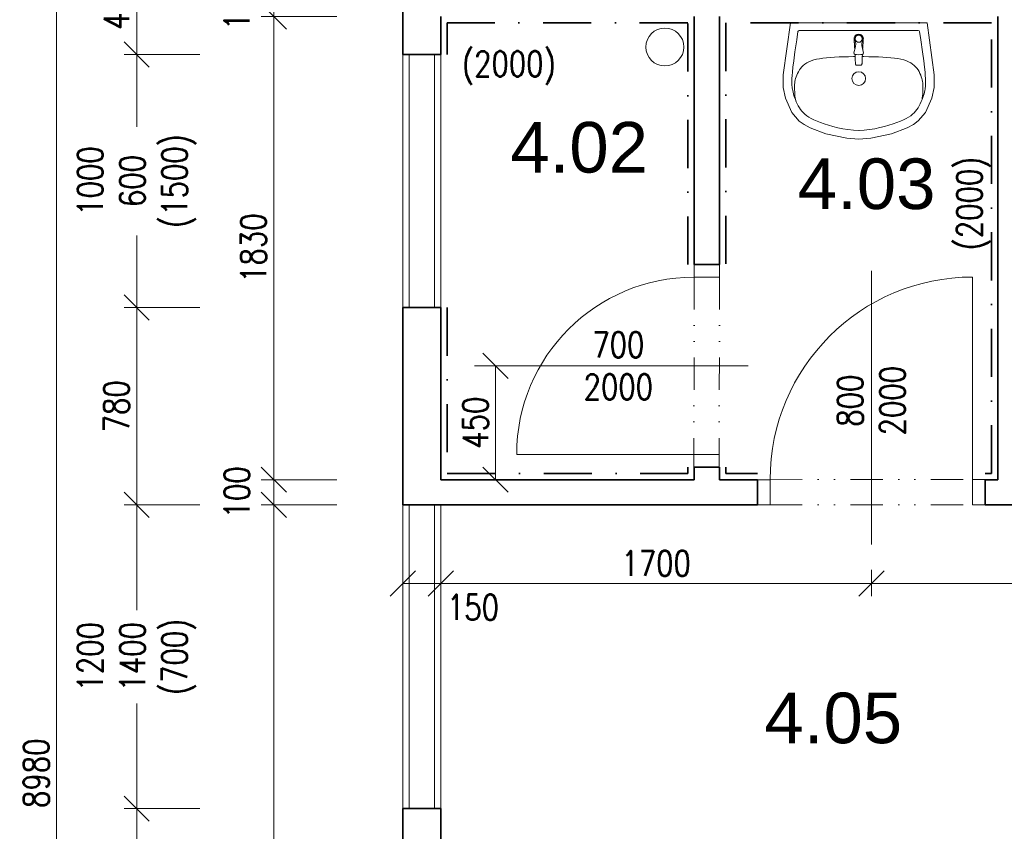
# Model space of a CAD drawing. Header units: millimetres. Extents: x -485339 to 286898, y -1189934 to 1602269.
# Tile 34 of 230: x -76119 to -72230, y -1143176 to -1139969. Entities that reach past the tile are written whole.
import ezdxf

# ---------------------------------------------------------------- set-up
doc = ezdxf.new("R2010")
doc.units = ezdxf.units.MM
doc.header["$LTSCALE"] = 10
doc.linetypes.add('DASHDOT', pattern=[25.4, 12.7, -6.35, 0, -6.35])
doc.linetypes.add('DĚLICÍ2', pattern=[15.875, 6.35, -3.175, 0, -3.175, 0, -3.175])
doc.layers.get('Defpoints').update_dxf_attribs({"lineweight": 0})
for name, color, linetype, lineweight in [('N_dveře', 10, 'Continuous', 18), ('N_ker.dlažba', 10, 'DASHDOT', 35), ('N_popis', 10, 'Continuous', 18), ('N_popis_otvory', 10, 'Continuous', 18), ('St__otvory_dveře', 40, 'Continuous', 18), ('St_kóty', 132, 'Continuous', 18), ('St_otvory_okna', 40, 'Continuous', 18), ('St_plocha_místnosti', 250, 'Continuous', 18), ('St_zařizovací předměty', 252, 'Continuous', 18), ('St_čáry_obrys', 5, 'Continuous', 35), ('St_čáry_plné', 250, 'Continuous', 18), ('ZTI_ST_kanalda', 234, 'Continuous', 18)]:
    doc.layers.add(name, color=color, linetype=linetype, lineweight=lineweight)
doc.styles.add('Andy', font='arial.ttf')
doc.styles.get("Standard").update_dxf_attribs({"font": 'simplex.shx', "width": 0.8})
doc.dimstyles.new('stavebníM50 vnitřní', dxfattribs={"dimtxt": 100, "dimasz": 100, "dimexe": 50, "dimexo": 100, "dimgap": 30, "dimtad": 1, "dimdec": 0, "dimtxsty": 'Standard', "dimblk": 'OBLIQUE', "dimcen": 2.5, "dimclrd": 256, "dimclre": 256, "dimclrt": 256, "dimadec": 0, "dimazin": 0, "dimtfac": 1, "dimtdec": 0, "dimtmove": 2, "dimatfit": 2, "dimldrblk": 'OBLIQUE', "dimfxl": 250, "dimfxlon": 1, "dimlwd": -1, "dimlwe": -1, "dimarcsym": 0})

# ---------------------------------------------------------------- blocks, each defined once
blk = doc.blocks.new('G$CC1796412')
at = {"layer": 'St__otvory_dveře', "color": 0, "ltscale": 2}
blk.add_lwpolyline([(850, 0.8), (850, 800.8)], dxfattribs=at)
at = {"layer": 'St__otvory_dveře', "ltscale": 2}
for points in [[(50, 0), (0, 0), (0, -100), (50, -100)], [(900, 0.8), (850, 0.8), (850, -99.2), (900, -99.2)]]:
    blk.add_lwpolyline(points, close=True, dxfattribs=at)
at = {"layer": 'St__otvory_dveře', "linetype": 'DĚLICÍ2', "ltscale": 2}
for points in [[(50, 0), (850, 0.8)], [(50, -100), (850, -99.2)]]:
    blk.add_lwpolyline(points, dxfattribs=at)
at = {"layer": 'St__otvory_dveře', "color": 0, "ltscale": 2}
blk.add_arc((850, 0.8), 800, 90, 180, dxfattribs=at)
blk = doc.blocks.new('G$CB4A84410')
at = {"layer": 'St__otvory_dveře', "ltscale": 2}
for points in [[(100, -50), (100, 0), (0, 0), (0, -50)], [(100.8, -800), (100.8, -750), (0.8, -750), (0.8, -800)]]:
    blk.add_lwpolyline(points, close=True, dxfattribs=at)
at = {"layer": 'St__otvory_dveře', "linetype": 'DĚLICÍ2', "ltscale": 2}
for points in [[(0, -50), (0.8, -750)], [(100, -50), (100.8, -750)]]:
    blk.add_lwpolyline(points, dxfattribs=at)
at = {"layer": 'St__otvory_dveře', "color": 0, "ltscale": 2}
blk.add_lwpolyline([(100.8, -750), (800.8, -750)], dxfattribs=at)
blk.add_arc((100.8, -750), 700, 0, 90, dxfattribs=at)
blk = doc.blocks.new('19252405')
at = {"color": 0}
for p, q in [((-297.4, 289), (-354.4, 263.7)), ((-256, 297.9), (-297.4, 289)), ((-205.9, 297.8), (-256, 297.9)), ((-0.1, 270), (-205.9, 297.8)), ((-387.8, 235.1), (-402, 215.6)), ((-354.4, 263.7), (-387.8, 235.1)), ((-335.7, 234), (-342.8, 229.3)), ((-328.1, 238.5), (-335.7, 234)), ((-319.9, 242.7), (-328.1, 238.5)), ((-311.4, 246.6), (-319.9, 242.7)), ((-303, 250), (-311.4, 246.6)), ((-294.7, 253.1), (-303, 250)), ((-296.5, 251), (-303, 250)), ((-289.1, 251.8), (-296.5, 251)), ((-287, 255.6), (-294.7, 253.1)), ((-281, 252.4), (-289.1, 251.8)), ((-279.9, 257.7), (-287, 255.6)), ((-272.6, 252.9), (-281, 252.4)), ((-273.6, 259.4), (-279.9, 257.7)), ((-267.9, 260.7), (-273.6, 259.4)), ((-264.3, 253.2), (-272.6, 252.9)), ((-262.5, 261.7), (-267.9, 260.7)), ((-256.6, 253.4), (-264.3, 253.2)), ((-257.4, 262.5), (-262.5, 261.7)), ((-252.3, 263.1), (-257.4, 262.5)), ((-249.5, 253.4), (-256.6, 253.4)), ((-247.3, 263.5), (-252.3, 263.1)), ((-243.2, 253.2), (-249.5, 253.4)), ((-242, 263.9), (-247.3, 263.5)), ((-237.2, 252.7), (-243.2, 253.2)), ((-236, 264), (-242, 263.9)), ((-231.5, 252), (-237.2, 252.7)), ((-228.7, 263.9), (-236, 264)), ((-225.7, 250.8), (-231.5, 252)), ((-219.5, 263.5), (-228.7, 263.9)), ((-219.7, 249.3), (-225.7, 250.8)), ((-213.4, 247.2), (-219.7, 249.3)), ((-208.3, 262.9), (-219.5, 263.5)), ((-206.7, 244.7), (-213.4, 247.2)), ((-194.3, 261.8), (-208.3, 262.9)), ((-199.8, 241.7), (-206.7, 244.7)), ((-192.9, 238.2), (-199.8, 241.7)), ((-175.7, 260), (-194.3, 261.8)), ((-186.2, 234.2), (-192.9, 238.2)), ((-179.7, 229.6), (-186.2, 234.2)), ((-149.9, 256.8), (-175.7, 260)), ((-114.5, 252), (-149.9, 256.8)), ((-67.2, 245), (-114.5, 252)), ((-34.3, 239.9), (-67.2, 245)), ((-30.1, 235), (-29.9, -235)), ((-0.1, 270), (0.1, -270)), ((-402, 215.6), (-415, 191.7)), ((-372.4, 197), (-377.9, 187.5)), ((-366.9, 205.2), (-372.4, 197)), ((-361.2, 212.3), (-366.9, 205.2)), ((-355.4, 218.6), (-361.2, 212.3)), ((-349.3, 224.2), (-355.4, 218.6)), ((-342.8, 229.3), (-349.3, 224.2)), ((-173.6, 224.5), (-179.7, 229.6)), ((-168, 218.8), (-173.6, 224.5)), ((-162.7, 212.4), (-168, 218.8)), ((-158, 205.2), (-162.7, 212.4)), ((-153.7, 197.1), (-158, 205.2)), ((-149.9, 188), (-153.7, 197.1)), ((-415, 191.7), (-438, 129.3)), ((-388.8, 164.5), (-394.1, 150.9)), ((-383.4, 176.7), (-388.8, 164.5)), ((-377.9, 187.5), (-383.4, 176.7)), ((-146.7, 177.9), (-149.9, 188)), ((-143.9, 166.8), (-146.7, 177.9)), ((-141.5, 154.5), (-143.9, 166.8)), ((-438, 129.3), (-456.2, 47.3)), ((-404.5, 119.4), (-409.5, 101.6)), ((-399.3, 135.8), (-404.5, 119.4)), ((-394.1, 150.9), (-399.3, 135.8)), ((-139.5, 141.3), (-141.5, 154.5)), ((-137.9, 127), (-139.5, 141.3)), ((-136.6, 111.6), (-137.9, 127)), ((-414.2, 82.9), (-418.2, 63.2)), ((-409.5, 101.6), (-414.2, 82.9)), ((-135.5, 95.2), (-136.6, 111.6)), ((-134.7, 77.8), (-135.5, 95.2)), ((-456.2, 47.3), (-460, -0.1)), ((-421.5, 42.6), (-423.8, 21.2)), ((-418.2, 63.2), (-421.5, 42.6)), ((-134.1, 59.5), (-134.7, 77.8)), ((-133.8, 40.3), (-134.1, 59.5)), ((-133.5, 20.5), (-133.8, 40.3)), ((-423.8, 21.2), (-425.1, -1.9)), ((-423.8, -21.5), (-425.1, 1.7)), ((-167.6, 4.8), (-167.7, 2.2)), ((-167.7, 2.2), (-167.7, 0)), ((-167.5, 6.7), (-167.6, 4.8)), ((-167.4, 8), (-167.5, 6.7)), ((-167.2, 9), (-167.4, 8)), ((-167, 9.6), (-167.2, 9)), ((-166.7, 10.2), (-167, 9.6)), ((-166.5, 10.7), (-166.7, 10.2)), ((-166.2, 11.1), (-166.5, 10.7)), ((-165.8, 11.4), (-166.2, 11.1)), ((-165.5, 11.7), (-165.8, 11.4)), ((-165.1, 11.9), (-165.5, 11.7)), ((-164.7, 12.1), (-165.1, 11.9)), ((-164.2, 12.3), (-164.7, 12.1)), ((-163.7, 12.5), (-164.2, 12.3)), ((-163.2, 12.6), (-163.7, 12.5)), ((-162.5, 12.7), (-163.2, 12.6)), ((-161.8, 12.9), (-162.5, 12.7)), ((-160.9, 13), (-161.8, 12.9)), ((-159.9, 13), (-160.9, 13)), ((-158.7, 13.1), (-159.9, 13)), ((-157.3, 13.2), (-158.7, 13.1)), ((-155.5, 13.3), (-157.3, 13.2)), ((-153.4, 13.3), (-155.5, 13.3)), ((-150.9, 13.4), (-153.4, 13.3)), ((-148.1, 13.5), (-150.9, 13.4)), ((-145, 13.6), (-148.1, 13.5)), ((-141.7, 13.6), (-145, 13.6)), ((-138.2, 13.8), (-141.7, 13.6)), ((-134.6, 13.9), (-138.2, 13.8)), ((-131.1, 14), (-134.6, 13.9)), ((-133.5, 13.9), (-133.5, 20.5)), ((-127.5, 14.2), (-131.1, 14)), ((-124.2, 14.4), (-127.5, 14.2)), ((-125.2, 8.9), (-125.9, 0)), ((-124.7, 12.6), (-125.2, 8.9)), ((-123.5, 16.6), (-124.7, 12.6)), ((-122.5, 18), (-123.5, 16.6)), ((-120.2, 19), (-122.5, 18)), ((-113.5, 18.2), (-120.2, 19)), ((-100.4, 14.6), (-113.5, 18.2)), ((-101.7, 15.8), (-104.1, 15.6)), ((-99.2, 15.9), (-101.7, 15.8)), ((-90.4, 12.4), (-100.4, 14.6)), ((-96.8, 16.1), (-99.2, 15.9)), ((-94.8, 16.2), (-96.8, 16.1)), ((-92.9, 16.4), (-94.8, 16.2)), ((-91.1, 16.5), (-92.9, 16.4)), ((-89.5, 16.6), (-91.1, 16.5)), ((-85, 11.7), (-90.4, 12.4)), ((-88, 16.7), (-89.5, 16.6)), ((-86.5, 16.8), (-88, 16.7)), ((-85, 16.9), (-86.5, 16.8)), ((-83.5, 17), (-85, 16.9)), ((-80.9, 12), (-85, 11.7)), ((-82, 17.1), (-83.5, 17)), ((-80.6, 17.2), (-82, 17.1)), ((-76.4, 13), (-80.9, 12)), ((-79.2, 17.3), (-80.6, 17.2)), ((-78, 17.4), (-79.2, 17.3)), ((-76.8, 17.5), (-78, 17.4)), ((-75.7, 17.5), (-76.8, 17.5)), ((-70.6, 14.3), (-76.4, 13)), ((-74.6, 17.6), (-75.7, 17.5)), ((-73.6, 17.7), (-74.6, 17.6)), ((-72.5, 17.8), (-73.6, 17.7)), ((-71.4, 17.8), (-72.5, 17.8)), ((-70.3, 17.9), (-71.4, 17.8)), ((-63.6, 15), (-70.6, 14.3)), ((-69, 17.9), (-70.3, 17.9)), ((-67.6, 18), (-69, 17.9)), ((-65.9, 18.1), (-67.6, 18)), ((-64, 18.1), (-65.9, 18.1)), ((-61.7, 18.2), (-64, 18.1)), ((-55.3, 16.9), (-55.3, 16.9)), ((-49.8, 12.9), (-49.8, 12.9)), ((-46.2, 7), (-46.2, 7)), ((-456.2, -47.5), (-460, -0.1)), ((-421.5, -42.8), (-423.8, -21.5)), ((-167.7, -2.3), (-167.7, 0)), ((-167.6, -4.9), (-167.7, -2.3)), ((-167.5, -6.8), (-167.6, -4.9)), ((-167.4, -8.1), (-167.5, -6.8)), ((-167.2, -9), (-167.4, -8.1)), ((-167, -9.7), (-167.2, -9)), ((-166.7, -10.3), (-167, -9.7)), ((-166.4, -10.8), (-166.7, -10.3)), ((-166.1, -11.2), (-166.4, -10.8)), ((-165.8, -11.5), (-166.1, -11.2)), ((-165.5, -11.8), (-165.8, -11.5)), ((-165.1, -12), (-165.5, -11.8)), ((-164.7, -12.2), (-165.1, -12)), ((-164.2, -12.4), (-164.7, -12.2)), ((-163.7, -12.6), (-164.2, -12.4)), ((-163.2, -12.7), (-163.7, -12.6)), ((-162.5, -12.8), (-163.2, -12.7)), ((-161.8, -12.9), (-162.5, -12.8)), ((-160.9, -13), (-161.8, -12.9)), ((-159.9, -13.1), (-160.9, -13)), ((-158.7, -13.2), (-159.9, -13.1)), ((-157.3, -13.3), (-158.7, -13.2)), ((-155.5, -13.3), (-157.3, -13.3)), ((-153.4, -13.4), (-155.5, -13.3)), ((-150.9, -13.5), (-153.4, -13.4)), ((-148.1, -13.5), (-150.9, -13.5)), ((-145, -13.6), (-148.1, -13.5)), ((-141.6, -13.7), (-145, -13.6)), ((-138.2, -13.8), (-141.6, -13.7)), ((-134.6, -13.9), (-138.2, -13.8)), ((-131, -14.1), (-134.6, -13.9)), ((-133.5, -20.5), (-133.7, -40.4)), ((-133.5, -14), (-133.5, -20.5)), ((-127.5, -14.3), (-131, -14.1)), ((-124.2, -14.4), (-127.5, -14.3)), ((-125.2, -8.9), (-125.9, 0)), ((-124.7, -12.6), (-125.2, -8.9)), ((-123.4, -16.6), (-124.7, -12.6)), ((-122.5, -18.1), (-123.4, -16.6)), ((-120.2, -19.1), (-122.5, -18.1)), ((-113.5, -18.2), (-120.2, -19.1)), ((-100.4, -14.7), (-113.5, -18.2)), ((-101.7, -15.8), (-104.1, -15.6)), ((-99.2, -16), (-101.7, -15.8)), ((-90.4, -12.4), (-100.4, -14.7)), ((-96.8, -16.1), (-99.2, -16)), ((-94.7, -16.3), (-96.8, -16.1)), ((-92.9, -16.4), (-94.7, -16.3)), ((-91.1, -16.5), (-92.9, -16.4)), ((-89.5, -16.6), (-91.1, -16.5)), ((-85, -11.7), (-90.4, -12.4)), ((-88, -16.7), (-89.5, -16.6)), ((-86.5, -16.8), (-88, -16.7)), ((-85, -16.9), (-86.5, -16.8)), ((-80.8, -12.1), (-85, -11.7)), ((-83.5, -17), (-85, -16.9)), ((-82, -17.1), (-83.5, -17)), ((-80.6, -17.2), (-82, -17.1)), ((-76.4, -13), (-80.8, -12.1)), ((-79.2, -17.3), (-80.6, -17.2)), ((-78, -17.4), (-79.2, -17.3)), ((-76.8, -17.5), (-78, -17.4)), ((-75.7, -17.6), (-76.8, -17.5)), ((-70.6, -14.3), (-76.4, -13)), ((-74.6, -17.7), (-75.7, -17.6)), ((-73.5, -17.7), (-74.6, -17.7)), ((-72.5, -17.8), (-73.5, -17.7)), ((-71.4, -17.9), (-72.5, -17.8)), ((-70.3, -17.9), (-71.4, -17.9)), ((-63.6, -15), (-70.6, -14.3)), ((-69, -18), (-70.3, -17.9)), ((-67.6, -18), (-69, -18)), ((-65.9, -18.1), (-67.6, -18)), ((-63.9, -18.2), (-65.9, -18.1)), ((-61.6, -18.2), (-63.9, -18.2)), ((-55.3, -16.9), (-55.3, -16.9)), ((-49.8, -12.9), (-49.8, -12.9)), ((-46.2, -7.1), (-46.2, -7.1)), ((-44.9, 0), (-44.9, 0)), ((-438, -129.6), (-456.2, -47.5)), ((-418.2, -63.4), (-421.5, -42.8)), ((-414.1, -83.1), (-418.2, -63.4)), ((-134.1, -59.5), (-134.7, -77.8)), ((-133.7, -40.4), (-134.1, -59.5)), ((-409.5, -101.8), (-414.1, -83.1)), ((-404.4, -119.5), (-409.5, -101.8)), ((-136.5, -111.6), (-137.8, -127)), ((-135.5, -95.2), (-136.5, -111.6)), ((-134.7, -77.8), (-135.5, -95.2)), ((-414.9, -191.9), (-438, -129.6)), ((-399.3, -136), (-404.4, -119.5)), ((-394, -151.1), (-399.3, -136)), ((-388.7, -164.7), (-394, -151.1)), ((-141.4, -154.6), (-143.8, -166.8)), ((-139.4, -141.4), (-141.4, -154.6)), ((-137.8, -127), (-139.4, -141.4)), ((-401.9, -215.8), (-414.9, -191.9)), ((-383.3, -176.9), (-388.7, -164.7)), ((-377.8, -187.7), (-383.3, -176.9)), ((-372.3, -197.1), (-377.8, -187.7)), ((-149.9, -188.1), (-153.6, -197.1)), ((-146.6, -178), (-149.9, -188.1)), ((-143.8, -166.8), (-146.6, -178)), ((-387.7, -235.3), (-401.9, -215.8)), ((-366.8, -205.3), (-372.3, -197.1)), ((-361.1, -212.5), (-366.8, -205.3)), ((-355.3, -218.8), (-361.1, -212.5)), ((-349.1, -224.4), (-355.3, -218.8)), ((-342.6, -229.5), (-349.1, -224.4)), ((-335.6, -234.2), (-342.6, -229.5)), ((-179.6, -229.7), (-186.1, -234.3)), ((-173.5, -224.6), (-179.6, -229.7)), ((-167.9, -218.9), (-173.5, -224.6)), ((-162.6, -212.5), (-167.9, -218.9)), ((-157.9, -205.2), (-162.6, -212.5)), ((-153.6, -197.1), (-157.9, -205.2)), ((-354.3, -263.9), (-387.7, -235.3)), ((-297.3, -289.2), (-354.3, -263.9)), ((-328, -238.7), (-335.6, -234.2)), ((-319.8, -242.9), (-328, -238.7)), ((-311.3, -246.7), (-319.8, -242.9)), ((-302.9, -250.2), (-311.3, -246.7)), ((-296.4, -251.1), (-302.9, -250.2)), ((-294.6, -253.2), (-302.9, -250.2)), ((-289, -251.9), (-296.4, -251.1)), ((-286.8, -255.8), (-294.6, -253.2)), ((-280.8, -252.6), (-289, -251.9)), ((-279.8, -257.9), (-286.8, -255.8)), ((-272.5, -253), (-280.8, -252.6)), ((-273.5, -259.5), (-279.8, -257.9)), ((-267.7, -260.8), (-273.5, -259.5)), ((-264.2, -253.4), (-272.5, -253)), ((-262.4, -261.8), (-267.7, -260.8)), ((-256.4, -253.5), (-264.2, -253.4)), ((-257.3, -262.6), (-262.4, -261.8)), ((-252.2, -263.2), (-257.3, -262.6)), ((-249.4, -253.5), (-256.4, -253.5)), ((-247.1, -263.7), (-252.2, -263.2)), ((-243, -253.3), (-249.4, -253.5)), ((-241.9, -264), (-247.1, -263.7)), ((-237.1, -252.9), (-243, -253.3)), ((-235.9, -264.1), (-241.9, -264)), ((-231.4, -252.1), (-237.1, -252.9)), ((-228.5, -264), (-235.9, -264.1)), ((-225.6, -250.9), (-231.4, -252.1)), ((-219.4, -263.7), (-228.5, -264)), ((-219.6, -249.4), (-225.6, -250.9)), ((-213.2, -247.3), (-219.6, -249.4)), ((-208.1, -263), (-219.4, -263.7)), ((-206.6, -244.8), (-213.2, -247.3)), ((-194.2, -261.9), (-208.1, -263)), ((-199.7, -241.8), (-206.6, -244.8)), ((0.1, -270), (-205.7, -297.9)), ((-192.8, -238.3), (-199.7, -241.8)), ((-175.6, -260), (-194.2, -261.9)), ((-186.1, -234.3), (-192.8, -238.3)), ((-149.8, -256.9), (-175.6, -260)), ((-114.4, -252.1), (-149.8, -256.9)), ((-67, -245.1), (-114.4, -252.1)), ((-34.2, -239.9), (-67, -245.1)), ((-255.9, -298), (-297.3, -289.2)), ((-205.7, -297.9), (-255.9, -298))]:
    blk.add_line(p, q, dxfattribs=at)
for centre, major_axis, start_param, end_param in [((-35.1, 235), (3.54, 3.54), 5.498034, 6.914051), ((-220, -0.1), (19.1, 19.1), 0.785398, 7.068583), ((-62.9, 0), (-9.75, 9.75), -0.785398, 5.497787), ((-62.9, 0), (10.6, 10.6), 3.881371, 7.115283), ((-61.7, 2.9), (-10.9, 10.9), -1.209553, -0.785152), ((-62.3, 1.5), (11.9, 11.9), 6.239989, 6.644428), ((-63.3, 0.6), (-12.9, 12.9), 4.290124, 4.669192), ((-64.8, 0), (-14, 14), 3.927237, 4.290124), ((-61.7, -2.9), (-10.9, 10.9), 2.356441, 2.780842), ((-62.3, -1.5), (11.9, 11.9), 4.351639, 4.756078), ((-63.3, -0.6), (-12.9, 12.9), 3.185282, 3.564351), ((-64.8, 0), (-14, 14), 3.564351, 3.927237), ((-34.9, -235), (-3.54, 3.54), 2.51122, 3.927237)]:
    blk.add_ellipse(centre, major_axis=major_axis, ratio=1, start_param=start_param, end_param=end_param, dxfattribs=at)
blk = doc.blocks.new('_OBLIQUE')
at = {"color": 0, "linetype": 'ByBlock'}
blk.add_line((-0.5, -0.5), (0.5, 0.5), dxfattribs=at)
blk = doc.blocks.new('*D6565')
at = {"layer": 'Defpoints', "color": 0}
for p in [(-74604.9, -1139706.1), (-75656.6, -1140106.2), (-74604.9, -1140106.2)]:
    blk.add_point(p, dxfattribs=at)
at = {"layer": 'St_kóty'}
for p, q in [((-75406.6, -1139706.1), (-75706.6, -1139706.1)), ((-75656.6, -1139706.1), (-75656.6, -1140106.2)), ((-75406.6, -1140106.2), (-75706.6, -1140106.2))]:
    blk.add_line(p, q, dxfattribs=at)
at = {"layer": 'St_kóty', "linetype": 'ByBlock', "xscale": 100, "yscale": 100, "zscale": 100}
for p, rotation in [((-75656.6, -1139706.1), 90), ((-75656.6, -1140106.2), 270)]:
    blk.add_blockref('_OBLIQUE', p, dxfattribs=dict(at, rotation=rotation))
at = {"layer": 'St_kóty', "insert": (-75736.6, -1139906.1), "char_height": 100, "attachment_point": 5, "rotation": 90}
blk.add_mtext('400', dxfattribs=at)
blk = doc.blocks.new('*D6566')
at = {"layer": 'Defpoints', "color": 0}
for p in [(-74604.9, -1140106.2), (-75656.6, -1141106.2), (-74604.9, -1141106.2)]:
    blk.add_point(p, dxfattribs=at)
at = {"layer": 'St_kóty'}
for p, q in [((-75406.6, -1140106.2), (-75706.6, -1140106.2)), ((-75656.6, -1140106.2), (-75656.6, -1140391.4)), ((-75656.6, -1141106.2), (-75656.6, -1140820.9)), ((-75406.6, -1141106.2), (-75706.6, -1141106.2))]:
    blk.add_line(p, q, dxfattribs=at)
at = {"layer": 'St_kóty', "linetype": 'ByBlock', "xscale": 100, "yscale": 100, "zscale": 100}
for p, rotation in [((-75656.6, -1140106.2), 90), ((-75656.6, -1141106.2), 270)]:
    blk.add_blockref('_OBLIQUE', p, dxfattribs=dict(at, rotation=rotation))
at = {"layer": 'St_kóty', "insert": (-75656.6, -1140606.2), "char_height": 100, "attachment_point": 5, "rotation": 90}
blk.add_mtext('1000\\P600\\P(1500)', dxfattribs=at)
blk = doc.blocks.new('*D6567')
at = {"layer": 'Defpoints', "color": 0}
for p in [(-74604.9, -1141106.2), (-75656.6, -1141886.2), (-74579.9, -1141886.2)]:
    blk.add_point(p, dxfattribs=at)
at = {"layer": 'St_kóty'}
for p, q in [((-75406.6, -1141106.2), (-75706.6, -1141106.2)), ((-75656.6, -1141106.2), (-75656.6, -1141886.2)), ((-75406.6, -1141886.2), (-75706.6, -1141886.2))]:
    blk.add_line(p, q, dxfattribs=at)
at = {"layer": 'St_kóty', "linetype": 'ByBlock', "xscale": 100, "yscale": 100, "zscale": 100}
for p, rotation in [((-75656.6, -1141106.2), 90), ((-75656.6, -1141886.2), 270)]:
    blk.add_blockref('_OBLIQUE', p, dxfattribs=dict(at, rotation=rotation))
at = {"layer": 'St_kóty', "insert": (-75736.6, -1141496.2), "char_height": 100, "attachment_point": 5, "rotation": 90}
blk.add_mtext('780', dxfattribs=at)
blk = doc.blocks.new('*D6568')
at = {"layer": 'Defpoints', "color": 0}
for p in [(-74579.9, -1141886.2), (-75656.6, -1143086.2), (-74604.9, -1143086.2)]:
    blk.add_point(p, dxfattribs=at)
at = {"layer": 'St_kóty'}
for p, q in [((-75406.6, -1141886.2), (-75706.6, -1141886.2)), ((-75656.6, -1141886.2), (-75656.6, -1142301.9)), ((-75656.6, -1143086.2), (-75656.6, -1142670.4)), ((-75406.6, -1143086.2), (-75706.6, -1143086.2))]:
    blk.add_line(p, q, dxfattribs=at)
at = {"layer": 'St_kóty', "linetype": 'ByBlock', "xscale": 100, "yscale": 100, "zscale": 100}
for p, rotation in [((-75656.6, -1141886.2), 90), ((-75656.6, -1143086.2), 270)]:
    blk.add_blockref('_OBLIQUE', p, dxfattribs=dict(at, rotation=rotation))
at = {"layer": 'St_kóty', "insert": (-75656.6, -1142486.2), "char_height": 100, "attachment_point": 5, "rotation": 90}
blk.add_mtext('1200\\P1400\\P(700)', dxfattribs=at)
blk = doc.blocks.new('*D6569')
at = {"layer": 'Defpoints', "color": 0}
for p in [(-74604.9, -1143086.2), (-75656.6, -1146436.6), (-74604.9, -1146436.6)]:
    blk.add_point(p, dxfattribs=at)
at = {"layer": 'St_kóty'}
for p, q in [((-75406.6, -1143086.2), (-75706.6, -1143086.2)), ((-75656.6, -1143086.2), (-75656.6, -1146436.6)), ((-75406.6, -1146436.6), (-75706.6, -1146436.6))]:
    blk.add_line(p, q, dxfattribs=at)
at = {"layer": 'St_kóty', "linetype": 'ByBlock', "xscale": 100, "yscale": 100, "zscale": 100}
for p, rotation in [((-75656.6, -1143086.2), 90), ((-75656.6, -1146436.6), 270)]:
    blk.add_blockref('_OBLIQUE', p, dxfattribs=dict(at, rotation=rotation))
at = {"layer": 'St_kóty', "insert": (-75736.6, -1144761.4), "char_height": 100, "attachment_point": 5, "rotation": 90}
blk.add_mtext('3350', dxfattribs=at)
blk = doc.blocks.new('*D6574')
at = {"layer": 'Defpoints', "color": 0}
for p in [(-74454.9, -1139856.2), (-75115.5, -1139956.2), (-74454.9, -1139956.2)]:
    blk.add_point(p, dxfattribs=at)
at = {"layer": 'St_kóty'}
for p, q in [((-74865.5, -1139856.2), (-75165.5, -1139856.2)), ((-75115.5, -1139856.2), (-75115.5, -1139956.2)), ((-74865.5, -1139956.2), (-75165.5, -1139956.2))]:
    blk.add_line(p, q, dxfattribs=at)
at = {"layer": 'St_kóty', "linetype": 'ByBlock', "xscale": 100, "yscale": 100, "zscale": 100}
for p, rotation in [((-75115.5, -1139856.2), 90), ((-75115.5, -1139956.2), 270)]:
    blk.add_blockref('_OBLIQUE', p, dxfattribs=dict(at, rotation=rotation))
at = {"layer": 'St_kóty', "insert": (-75260.5, -1139906.2), "char_height": 100, "attachment_point": 5, "rotation": 90}
blk.add_mtext('100', dxfattribs=at)
blk = doc.blocks.new('*D6575')
at = {"layer": 'Defpoints', "color": 0}
for p in [(-74454.9, -1139956.2), (-75115.5, -1141786.2), (-74454.9, -1141786.2)]:
    blk.add_point(p, dxfattribs=at)
at = {"layer": 'St_kóty'}
for p, q in [((-74865.5, -1139956.2), (-75165.5, -1139956.2)), ((-75115.5, -1139956.2), (-75115.5, -1141786.2)), ((-74865.5, -1141786.2), (-75165.5, -1141786.2))]:
    blk.add_line(p, q, dxfattribs=at)
at = {"layer": 'St_kóty', "linetype": 'ByBlock', "xscale": 100, "yscale": 100, "zscale": 100}
for p, rotation in [((-75115.5, -1139956.2), 90), ((-75115.5, -1141786.2), 270)]:
    blk.add_blockref('_OBLIQUE', p, dxfattribs=dict(at, rotation=rotation))
at = {"layer": 'St_kóty', "insert": (-75195.5, -1140871.2), "char_height": 100, "attachment_point": 5, "rotation": 90}
blk.add_mtext('1830', dxfattribs=at)
blk = doc.blocks.new('*D6576')
at = {"layer": 'Defpoints', "color": 0}
for p in [(-74454.9, -1141786.2), (-75115.5, -1141886.2), (-74604.9, -1141886.2)]:
    blk.add_point(p, dxfattribs=at)
at = {"layer": 'St_kóty'}
for p, q in [((-74865.5, -1141786.2), (-75165.5, -1141786.2)), ((-75115.5, -1141786.2), (-75115.5, -1141886.2)), ((-74865.5, -1141886.2), (-75165.5, -1141886.2))]:
    blk.add_line(p, q, dxfattribs=at)
at = {"layer": 'St_kóty', "linetype": 'ByBlock', "xscale": 100, "yscale": 100, "zscale": 100}
for p, rotation in [((-75115.5, -1141786.2), 90), ((-75115.5, -1141886.2), 270)]:
    blk.add_blockref('_OBLIQUE', p, dxfattribs=dict(at, rotation=rotation))
at = {"layer": 'St_kóty', "insert": (-75260.5, -1141836.2), "char_height": 100, "attachment_point": 5, "rotation": 90}
blk.add_mtext('100', dxfattribs=at)
blk = doc.blocks.new('*D6577')
at = {"layer": 'Defpoints', "color": 0}
for p in [(-74604.9, -1141886.2), (-75115.5, -1147286.2), (-74454.9, -1147286.2)]:
    blk.add_point(p, dxfattribs=at)
at = {"layer": 'St_kóty'}
for p, q in [((-74865.5, -1141886.2), (-75165.5, -1141886.2)), ((-75115.5, -1141886.2), (-75115.5, -1147286.2)), ((-74865.5, -1147286.2), (-75165.5, -1147286.2))]:
    blk.add_line(p, q, dxfattribs=at)
at = {"layer": 'St_kóty', "linetype": 'ByBlock', "xscale": 100, "yscale": 100, "zscale": 100}
for p, rotation in [((-75115.5, -1141886.2), 90), ((-75115.5, -1147286.2), 270)]:
    blk.add_blockref('_OBLIQUE', p, dxfattribs=dict(at, rotation=rotation))
at = {"layer": 'St_kóty', "insert": (-75195.5, -1144586.2), "char_height": 100, "attachment_point": 5, "rotation": 90}
blk.add_mtext('5400', dxfattribs=at)
blk = doc.blocks.new('*D6579')
at = {"layer": 'Defpoints', "color": 0}
for p in [(-74604.9, -1138456.2), (-75973, -1147436.2), (-74604.9, -1147436.2)]:
    blk.add_point(p, dxfattribs=at)
at = {"layer": 'St_kóty'}
for p, q in [((-75723, -1138456.2), (-76023, -1138456.2)), ((-75973, -1138456.2), (-75973, -1147436.2)), ((-75723, -1147436.2), (-76023, -1147436.2))]:
    blk.add_line(p, q, dxfattribs=at)
at = {"layer": 'St_kóty', "linetype": 'ByBlock', "xscale": 100, "yscale": 100, "zscale": 100}
for p, rotation in [((-75973, -1138456.2), 90), ((-75973, -1147436.2), 270)]:
    blk.add_blockref('_OBLIQUE', p, dxfattribs=dict(at, rotation=rotation))
at = {"layer": 'St_kóty', "insert": (-76053, -1142946.2), "char_height": 100, "attachment_point": 5, "rotation": 90}
blk.add_mtext('8980', dxfattribs=at)
blk = doc.blocks.new('*D6583')
at = {"layer": 'Defpoints', "color": 0}
for p in [(-74322.8, -1141336.2), (-74322.8, -1141786.2), (-74239, -1141786.2)]:
    blk.add_point(p, dxfattribs=at)
at = {"layer": 'St_kóty'}
for p, q in [((-74239, -1141336.2), (-74189, -1141336.2)), ((-74239, -1141336.2), (-74239, -1141786.2)), ((-74239, -1141786.2), (-74189, -1141786.2))]:
    blk.add_line(p, q, dxfattribs=at)
at = {"layer": 'St_kóty', "linetype": 'ByBlock', "xscale": 100, "yscale": 100, "zscale": 100}
for p, rotation in [((-74239, -1141336.2), 90), ((-74239, -1141786.2), 270)]:
    blk.add_blockref('_OBLIQUE', p, dxfattribs=dict(at, rotation=rotation))
at = {"layer": 'St_kóty', "insert": (-74319, -1141561.2), "char_height": 100, "attachment_point": 5, "rotation": 90}
blk.add_mtext('450', dxfattribs=at)
blk = doc.blocks.new('*D6585')
at = {"layer": 'Defpoints', "color": 0}
for p in [(-74604.9, -1141886.2), (-74454.9, -1141886.2), (-74454.9, -1142196.8)]:
    blk.add_point(p, dxfattribs=at)
at = {"layer": 'St_kóty'}
for p, q in [((-74604.9, -1141986.2), (-74604.9, -1142246.8)), ((-74454.9, -1141986.2), (-74454.9, -1142246.8)), ((-74604.9, -1142196.8), (-74454.9, -1142196.8))]:
    blk.add_line(p, q, dxfattribs=at)
at = {"layer": 'St_kóty', "linetype": 'ByBlock', "xscale": 100, "yscale": 100, "zscale": 100, "rotation": 180}
blk.add_blockref('_OBLIQUE', (-74604.9, -1142196.8), dxfattribs=at)
at = {"layer": 'St_kóty', "linetype": 'ByBlock', "xscale": 100, "yscale": 100, "zscale": 100}
blk.add_blockref('_OBLIQUE', (-74454.9, -1142196.8), dxfattribs=at)
at = {"layer": 'St_kóty', "insert": (-74328.3, -1142290.6), "char_height": 100, "attachment_point": 5}
blk.add_mtext('150', dxfattribs=at)
blk = doc.blocks.new('*D6586')
at = {"layer": 'Defpoints', "color": 0}
for p in [(-74454.9, -1141886.2), (-72754.9, -1142042.6), (-72754.9, -1142196.8)]:
    blk.add_point(p, dxfattribs=at)
at = {"layer": 'St_kóty'}
for p, q in [((-74454.9, -1141986.2), (-74454.9, -1142246.8)), ((-72754.9, -1142142.6), (-72754.9, -1142246.8)), ((-74454.9, -1142196.8), (-72754.9, -1142196.8))]:
    blk.add_line(p, q, dxfattribs=at)
at = {"layer": 'St_kóty', "linetype": 'ByBlock', "xscale": 100, "yscale": 100, "zscale": 100, "rotation": 180}
blk.add_blockref('_OBLIQUE', (-74454.9, -1142196.8), dxfattribs=at)
at = {"layer": 'St_kóty', "linetype": 'ByBlock', "xscale": 100, "yscale": 100, "zscale": 100}
blk.add_blockref('_OBLIQUE', (-72754.9, -1142196.8), dxfattribs=at)
at = {"layer": 'St_kóty', "insert": (-73604.9, -1142116.8), "char_height": 100, "attachment_point": 5}
blk.add_mtext('1700', dxfattribs=at)
blk = doc.blocks.new('*D6587')
at = {"layer": 'Defpoints', "color": 0}
for p in [(-72754.9, -1142042.6), (-71004.9, -1142042.6), (-71004.9, -1142196.8)]:
    blk.add_point(p, dxfattribs=at)
at = {"layer": 'St_kóty'}
for p, q in [((-72754.9, -1142142.6), (-72754.9, -1142246.8)), ((-71004.9, -1142142.6), (-71004.9, -1142246.8)), ((-72754.9, -1142196.8), (-71004.9, -1142196.8))]:
    blk.add_line(p, q, dxfattribs=at)
at = {"layer": 'St_kóty', "linetype": 'ByBlock', "xscale": 100, "yscale": 100, "zscale": 100, "rotation": 180}
blk.add_blockref('_OBLIQUE', (-72754.9, -1142196.8), dxfattribs=at)
at = {"layer": 'St_kóty', "linetype": 'ByBlock', "xscale": 100, "yscale": 100, "zscale": 100}
blk.add_blockref('_OBLIQUE', (-71004.9, -1142196.8), dxfattribs=at)
at = {"layer": 'St_kóty', "insert": (-71784.3, -1142105.8), "char_height": 100, "attachment_point": 5}
blk.add_mtext('1750', dxfattribs=at)

msp = doc.modelspace()

# ---------------------------------------------------------------- linework, layer by layer
at = {"layer": 'N_ker.dlažba', "ltscale": 1.5}
for points in [[(-73479.9, -1140936.2), (-73479.9, -1139981.2), (-74429.9, -1139981.2), (-74429.9, -1140106.2)], [(-72304.9, -1141761.2), (-72279.9, -1141761.2), (-72279.9, -1139981.2), (-73329.9, -1139981.2), (-73329.9, -1140936.2)], [(-74429.9, -1141106.2), (-74429.9, -1141761.2), (-73479.9, -1141761.2), (-73479.9, -1141736.2)], [(-73329.9, -1141736.2), (-73329.9, -1141761.2), (-73204.9, -1141761.2)]]:
    msp.add_lwpolyline(points, dxfattribs=at)
at = {"layer": 'N_popis_otvory'}
for points in [[(-72754.9, -1142042.6), (-72754.9, -1140961.3)], [(-74322.8, -1141336.2), (-73241.5, -1141336.2)]]:
    msp.add_lwpolyline(points, dxfattribs=at)
at = {"layer": 'St_otvory_okna', "ltscale": 2}
for points in [[(-74579.9, -1141106.2), (-74579.9, -1140106.2)], [(-74479.9, -1141106.2), (-74479.9, -1140106.2)], [(-74579.9, -1143086.2), (-74579.9, -1141886.2)], [(-74479.9, -1143086.2), (-74479.9, -1141886.2)]]:
    msp.add_lwpolyline(points, dxfattribs=at)
at = {"layer": 'St_čáry_obrys', "ltscale": 2}
for points in [[(-74604.9, -1139706.1), (-74604.9, -1140106.2)], [(-74454.9, -1139956.2), (-74454.9, -1140106.2)], [(-73454.9, -1139956.2), (-73454.9, -1140936.2)], [(-73354.9, -1139956.2), (-73354.9, -1140936.2)], [(-72254.9, -1139956.2), (-72254.9, -1141786.2)], [(-74454.9, -1140106.2), (-74604.9, -1140106.2)], [(-73454.9, -1140936.2), (-73354.9, -1140936.2)], [(-74604.9, -1141106.2), (-74604.9, -1141886.2)], [(-74454.9, -1141106.2), (-74604.9, -1141106.2)], [(-74454.9, -1141106.2), (-74454.9, -1141786.2)], [(-73454.9, -1141736.2), (-73454.9, -1141786.2)], [(-73454.9, -1141736.2), (-73354.9, -1141736.2)], [(-73354.9, -1141736.2), (-73354.9, -1141786.2)], [(-73454.9, -1141786.2), (-74454.9, -1141786.2)], [(-73204.9, -1141786.2), (-73354.9, -1141786.2)], [(-73204.9, -1141786.2), (-73204.9, -1141886.2)], [(-72304.9, -1141786.2), (-72304.9, -1141886.2)], [(-72254.9, -1141786.2), (-72304.9, -1141786.2)], [(-73204.9, -1141886.2), (-74604.9, -1141886.2)], [(-71454.9, -1141886.2), (-72304.9, -1141886.2)], [(-74604.9, -1143086.2), (-74604.9, -1146436.6)], [(-74454.9, -1143086.2), (-74604.9, -1143086.2)], [(-74454.9, -1146436.6), (-74454.9, -1143086.2)]]:
    msp.add_lwpolyline(points, dxfattribs=at)
at = {"layer": 'St_čáry_plné', "ltscale": 2}
for points in [[(-74604.9, -1141106.2), (-74604.9, -1140106.2)], [(-74454.9, -1140106.2), (-74454.9, -1141106.2)], [(-74604.9, -1143086.2), (-74604.9, -1141886.2)], [(-74454.9, -1141886.2), (-74454.9, -1143086.2)]]:
    msp.add_lwpolyline(points, dxfattribs=at)
at = {"layer": 'ZTI_ST_kanalda', "ltscale": 2}
msp.add_circle((-73570.5, -1140076.6), 75, dxfattribs=at)

# ---------------------------------------------------------------- block references
at = {"layer": 'N_dveře', "ltscale": 2, "xscale": -1}
msp.add_blockref('G$CB4A84410', (-73354.9, -1140936.2), dxfattribs=at)
at = {"layer": 'N_dveře', "ltscale": 2}
msp.add_blockref('G$CC1796412', (-73204.9, -1141786.2), dxfattribs=at)
at = {"layer": 'St_zařizovací předměty', "rotation": 89.99999999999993}
msp.add_blockref('19252405', (-72804.9, -1139981.2), dxfattribs=at)

# ---------------------------------------------------------------- texts
at = {"layer": 'N_popis', "width": 0.8}
msp.add_text('(2000)', height=100, dxfattribs=at).set_placement((-74371.9, -1140193))
msp.add_text('(2000)', height=100, rotation=90, dxfattribs=at).set_placement((-72317.7, -1140879.9))
at = {"layer": 'N_popis_otvory', "insert": (-73754.4, -1141336.2), "char_height": 100, "width": 1342.526, "attachment_point": 5}
msp.add_mtext('700\\P2000', dxfattribs=at)
at = {"layer": 'N_popis_otvory', "insert": (-72754.9, -1141474.2), "char_height": 100, "width": 1342.526, "attachment_point": 5, "rotation": 90}
msp.add_mtext('800\\P2000', dxfattribs=at)
at = {"layer": 'St_plocha_místnosti', "ltscale": 2, "style": 'Andy'}
for s, p in [('4.02', (-74180.8, -1140572.8)), ('4.03', (-73045.5, -1140716.9)), ('4.05', (-73177.2, -1142827.7))]:
    msp.add_text(s, height=200, dxfattribs=at).set_placement(p)

# ---------------------------------------------------------------- dimensions: what is measured, and where the dimension line sits
at = {"layer": 'St_kóty'}
for base, p1, p2, picture, middle in [((-75973, -1147436.2), (-74604.9, -1138456.2), (-74604.9, -1147436.2), '*D6579', (-76053, -1142946.2)), ((-75656.6, -1140106.2), (-74604.9, -1139706.1), (-74604.9, -1140106.2), '*D6565', (-75736.6, -1139906.1)), ((-75115.5, -1139956.2), (-74454.9, -1139856.2), (-74454.9, -1139956.2), '*D6574', (-75260.5, -1139906.2)), ((-75115.5, -1141786.2), (-74454.9, -1139956.2), (-74454.9, -1141786.2), '*D6575', (-75195.5, -1140871.2)), ((-75656.6, -1141886.2), (-74604.9, -1141106.2), (-74579.9, -1141886.2), '*D6567', (-75736.6, -1141496.2)), ((-74239, -1141786.2), (-74322.8, -1141336.2), (-74322.8, -1141786.2), '*D6583', (-74319, -1141561.2)), ((-75115.5, -1141886.2), (-74454.9, -1141786.2), (-74604.9, -1141886.2), '*D6576', (-75260.5, -1141836.2)), ((-75115.5, -1147286.2), (-74604.9, -1141886.2), (-74454.9, -1147286.2), '*D6577', (-75195.5, -1144586.2)), ((-75656.6, -1146436.6), (-74604.9, -1143086.2), (-74604.9, -1146436.6), '*D6569', (-75736.6, -1144761.4))]:
    dim = msp.add_linear_dim(base=base, p1=p1, p2=p2, angle=90, dimstyle='stavebníM50 vnitřní', dxfattribs=at)
    dim.commit()
    dim.dimension.update_dxf_attribs({"geometry": picture, "text_midpoint": middle})
for base, p1, p2, text, picture, middle in [((-75656.6, -1141106.2), (-74604.9, -1140106.2), (-74604.9, -1141106.2), '<>\\P600\\P(1500)', '*D6566', (-75656.6, -1140606.2)), ((-75656.6, -1143086.2), (-74579.9, -1141886.2), (-74604.9, -1143086.2), '<>\\P1400\\P(700)', '*D6568', (-75656.6, -1142486.2))]:
    dim = msp.add_linear_dim(base=base, p1=p1, p2=p2, angle=90, text=text, dimstyle='stavebníM50 vnitřní', override={"dimtxsty": 'Standard'}, dxfattribs=at)
    dim.commit()
    dim.dimension.update_dxf_attribs({"geometry": picture, "text_midpoint": middle, "dimtype": 160})
for base, p1, p2, picture, middle in [((-74454.9, -1142196.8), (-74604.9, -1141886.2), (-74454.9, -1141886.2), '*D6585', (-74328.3, -1142290.6)), ((-71004.9, -1142196.8), (-72754.9, -1142042.6), (-71004.9, -1142042.6), '*D6587', (-71784.3, -1142105.8))]:
    dim = msp.add_linear_dim(base=base, p1=p1, p2=p2, dimstyle='stavebníM50 vnitřní', dxfattribs=at)
    dim.commit()
    dim.dimension.update_dxf_attribs({"geometry": picture, "text_midpoint": middle, "dimtype": 160})
dim = msp.add_linear_dim(base=(-72754.9, -1142196.8), p1=(-74454.9, -1141886.2), p2=(-72754.9, -1142042.6), dimstyle='stavebníM50 vnitřní', dxfattribs=at)
dim.commit()
dim.dimension.update_dxf_attribs({"geometry": '*D6586', "text_midpoint": (-73604.9, -1142116.8)})

doc.saveas('drawing.dxf')
